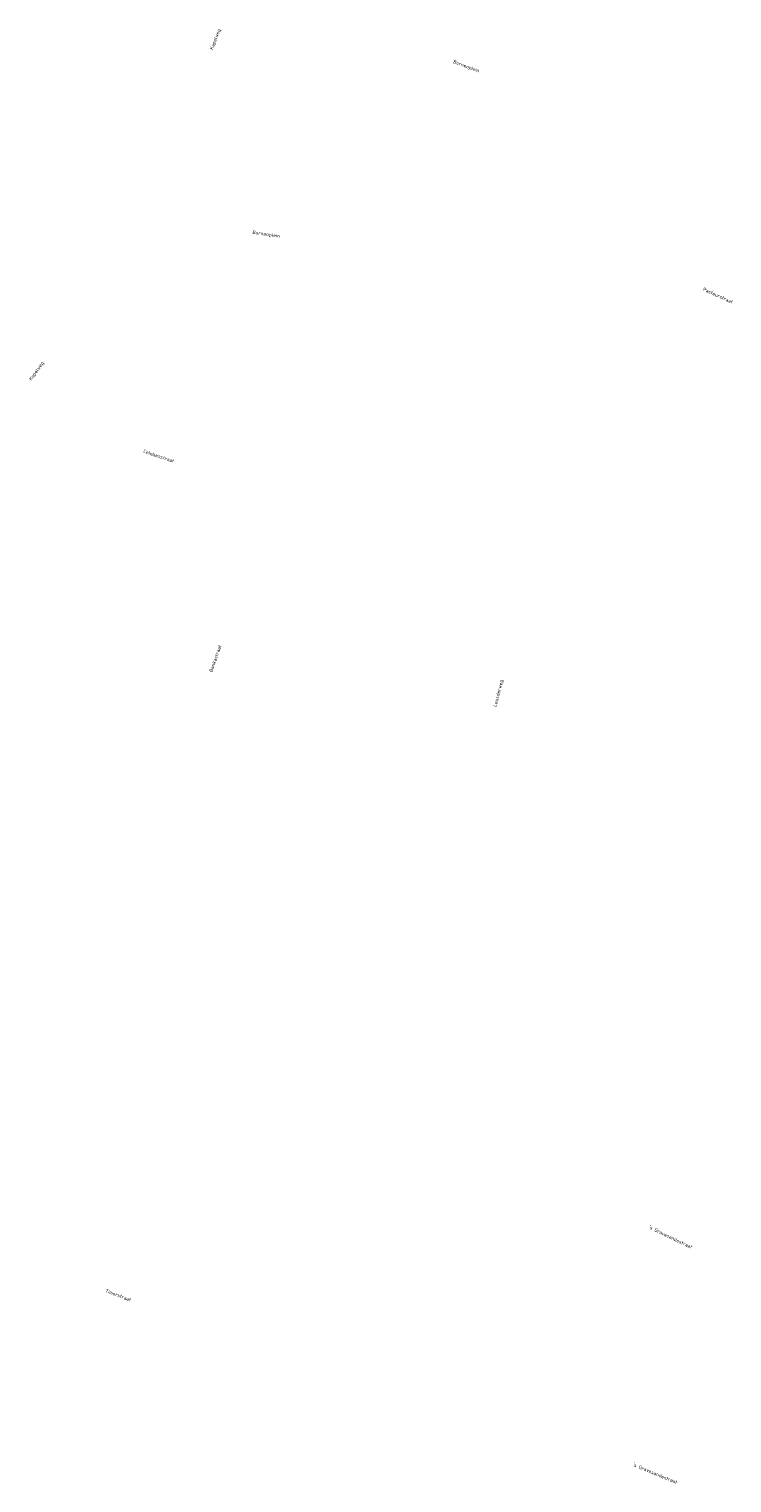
# Model space of a CAD drawing. Header units: metres. Extents: x 154159 to 155375, y 460880 to 461395.
# Tile 1 of 10: x 154159 to 154363, y 460916 to 461339. Entities that reach past the tile are written whole.
import ezdxf

# ---------------------------------------------------------------- set-up
doc = ezdxf.new("R2010")
doc.units = ezdxf.units.M
doc.header["$MEASUREMENT"] = 0
doc.layers.add('B-WE-OG-BEBOUWING_STRAATNAAM-T35', color=10, linetype='Continuous', lineweight=18)
doc.styles.add('NLCS-ISO-M100-T25', font='NLCS-ISO.ttf')

msp = doc.modelspace()

# ---------------------------------------------------------------- texts
at = {"layer": 'B-WE-OG-BEBOUWING_STRAATNAAM-T35', "char_height": 1, "attachment_point": 5, "style": 'NLCS-ISO-M100-T25'}
for s, insert, rotation in [('Kapelweg', (154212.74, 461335.55), 69.1), ('Borneoplein', (154285.58, 461327.65), 339.5), ('Borneoplein', (154227.44, 461278.86), 351.9), ('Pasteurstraat', (154358.71, 461261.17), 335.7), ('Kapelweg', (154160.79, 461239.17), 54.8), ('Celebesstraat', (154196.22, 461214.5), 341.1), ('Bankastraat', (154212.68, 461155.69), 71), ('Leusderweg', (154295, 461145.57), 75.8), ("'s Gravesandestraat", (154344.95, 460987.58), 334.2), ('Timorstraat', (154184.46, 460970.69), 339.5), ("'s Gravesandestraat", (154340.47, 460918.9), 337.4)]:
    msp.add_mtext(s, dxfattribs=dict(at, insert=insert, rotation=rotation))

doc.saveas('drawing.dxf')
